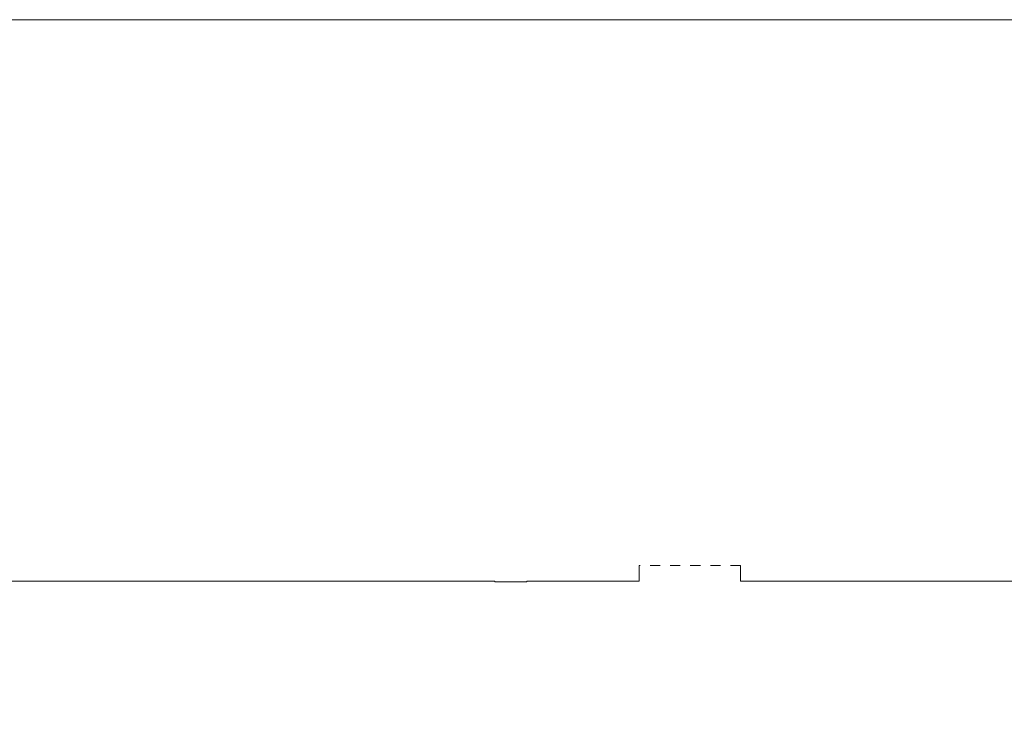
# Model space of a CAD drawing. Header units: metres. Extents: x -3.5 to 65.3, y -10.9 to 16.7.
# Tile 40 of 213: x 20.8 to 30.6, y 6.6 to 13.7. Entities that reach past the tile are written whole.
import ezdxf

# ---------------------------------------------------------------- set-up
doc = ezdxf.new("R2010")
doc.units = ezdxf.units.M
doc.header["$MEASUREMENT"] = 0
doc.linetypes.add('Strichlinie eng', pattern=[0.046, 0.03, -0.016])
doc.layers.add('603 - Struktur.Bodenplatte_ Decke Roh', color=7, linetype='Continuous')
doc.layers.add('650 - Abdeckung.Fußboden Aufbau', color=7, linetype='Continuous')

msp = doc.modelspace()

# ---------------------------------------------------------------- linework, layer by layer
at = {"layer": '603 - Struktur.Bodenplatte_ Decke Roh', "color": 7, "linetype": 'Continuous', "lineweight": 18, "flags": 128}
msp.add_lwpolyline([(47.48, 13.695), (14.78, 13.695), (14.78, 13), (14.84, 13), (14.84, 8.585), (13.03, 8.585), (13.03, 8.725), (11.41, 8.725), (11.41, 13), (11.48, 13), (11.48, 13.695), (-0.015, 13.695), (-0.015, 0.005)], dxfattribs=at)
at = {"layer": '650 - Abdeckung.Fußboden Aufbau', "color": 7, "linetype": 'Continuous', "lineweight": 13, "flags": 128}
for points in [[(27.01, 8.25), (27.01, 8.095), (25.89, 8.095), (25.89, 8.09), (25.57, 8.09), (25.57, 8.095), (18.69, 8.095), (18.69, 8.09), (18.37, 8.09), (18.37, 8.095), (17.25, 8.095), (17.25, 8.25)], [(34.21, 8.255), (34.21, 8.105), (33.09, 8.105), (33.09, 8.09), (32.77, 8.09), (32.77, 8.095), (28.02, 8.095), (28.02, 8.25)]]:
    msp.add_lwpolyline(points, dxfattribs=at)
at = {"layer": '650 - Abdeckung.Fußboden Aufbau', "color": 7, "linetype": 'Strichlinie eng', "lineweight": 13, "flags": 128}
msp.add_lwpolyline([(28.02, 8.25), (27.01, 8.25)], dxfattribs=at)

doc.saveas('drawing.dxf')
